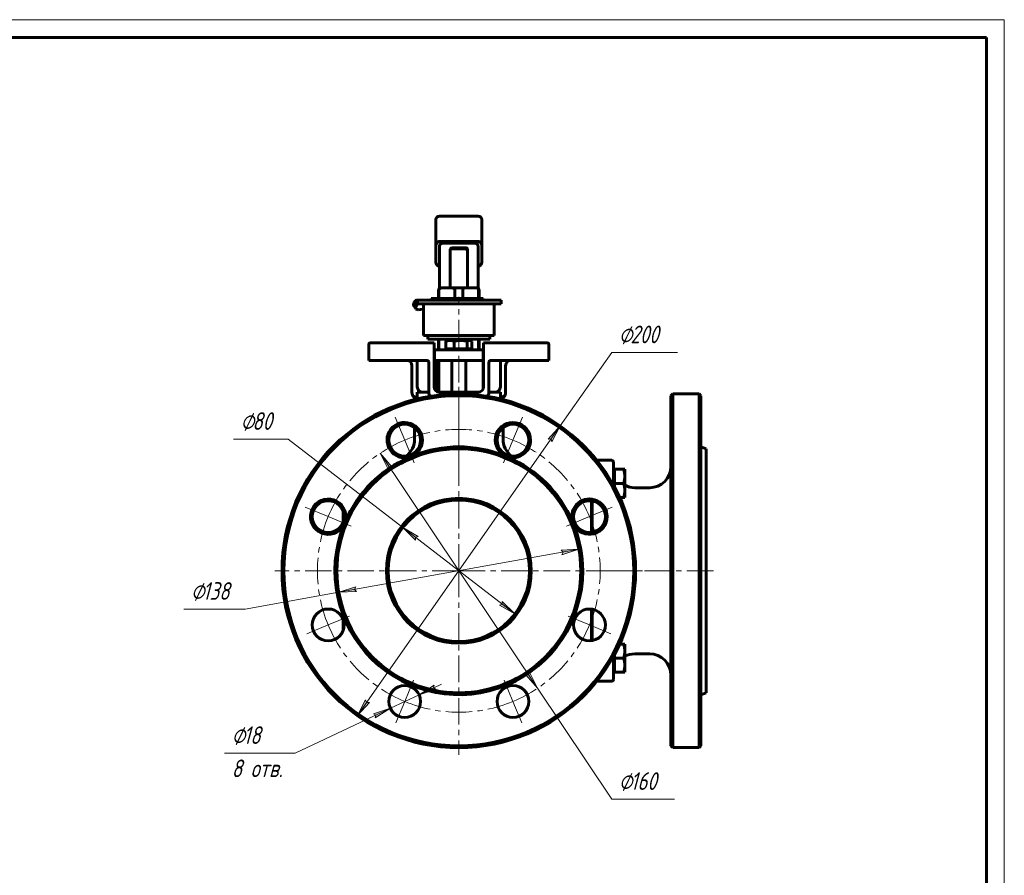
# Model space of a CAD drawing. Header units: millimetres. Extents: x 0 to 605, y 0 to 420.
# Tile 9 of 9: x 315 to 594, y 178 to 420. Entities that reach past the tile are written whole.
import ezdxf

# ---------------------------------------------------------------- set-up
doc = ezdxf.new("R2010")
doc.units = ezdxf.units.MM
for name, pattern in [('K5LT_AXLED', [12, 7.5, -1.5, 1.5, -1.5]), ('K5LT_BASIC', [0]), ('K5LT_THIN', [0])]:
    doc.linetypes.add(name, pattern=pattern)
doc.layers.add('Системный слой', color=7, linetype='Continuous')
doc.layers.add('Системный слой (1)', color=7, linetype='Continuous', true_color=0x6c6c6c)
doc.styles.add('KDIMTEXTSTYLE', font='txt', dxfattribs={"width": 0.96, "oblique": 15, "height": 5})
doc.styles.add('KTEXTSTYLE', font='txt', dxfattribs={"width": 0.96, "height": 5})
doc.dimstyles.new('KDIMSTYLE (0.50)', dxfattribs={"dimtxt": 5, "dimasz": 1, "dimexe": 2, "dimexo": 0, "dimgap": 1, "dimtad": 1, "dimlfac": 2, "dimtxsty": 'KDIMTEXTSTYLE', "dimsah": 1, "dimcen": 0, "dimdle": 1, "dimadec": 0, "dimazin": 0, "dimtfac": 0.667, "dimtmove": 0, "dimatfit": 3, "dimfxl": 1, "dimtvp": 1, "dimtolj": 1, "dimtzin": 0, "dimarcsym": 0})

# ---------------------------------------------------------------- blocks, each defined once
blk = doc.blocks.new('U33')
at = {"layer": 'Системный слой (1)', "color": 143, "linetype": 'K5LT_BASIC', "lineweight": 60, "true_color": 0x33acca}
for p, q in [((434.08, 326.66), (434.08, 329.66)), ((434.08, 314.66), (434.08, 323.66))]:
    blk.add_line(p, q, dxfattribs=at)
blk = doc.blocks.new('U34')
at = {"layer": 'Системный слой (1)', "color": 143, "linetype": 'K5LT_BASIC', "lineweight": 60, "true_color": 0x33acca}
for p, q in [((477.19, 283.93), (477.19, 275)), ((477.19, 253.32), (477.19, 244.38))]:
    blk.add_line(p, q, dxfattribs=at)
blk = doc.blocks.new('U35')
at = {"layer": 'Системный слой (1)', "color": 143, "linetype": 'K5LT_BASIC', "lineweight": 60, "true_color": 0x33acca}
for p, q in [((477.44, 283.9), (477.44, 275.04)), ((477.44, 253.28), (477.44, 244.42))]:
    blk.add_line(p, q, dxfattribs=at)
blk = doc.blocks.new('U36')
at = {"layer": 'Системный слой (1)', "color": 143, "linetype": 'K5LT_BASIC', "lineweight": 60, "true_color": 0x33acca}
for p, q in [((483.44, 288.36), (483.44, 289.41)), ((483.44, 238.91), (483.44, 239.95))]:
    blk.add_line(p, q, dxfattribs=at)
blk = doc.blocks.new('U37')
at = {"layer": 'Системный слой (1)', "color": 143, "linetype": 'K5LT_BASIC', "lineweight": 60, "true_color": 0x33acca}
for p, q in [((433.97, 326.66), (433.97, 329.66)), ((433.97, 314.67), (433.97, 323.66))]:
    blk.add_line(p, q, dxfattribs=at)
blk = doc.blocks.new('U38')
at = {"layer": 'Системный слой (1)', "color": 143, "linetype": 'K5LT_BASIC', "lineweight": 60, "true_color": 0x33acca}
for p, q in [((452.19, 313.16), (452.19, 312.57)), ((452.19, 304.63), (452.19, 301.41))]:
    blk.add_line(p, q, dxfattribs=at)
blk = doc.blocks.new('U39')
at = {"layer": 'Системный слой (1)', "color": 143, "linetype": 'K5LT_BASIC', "lineweight": 60, "true_color": 0x33acca}
for start, end in [(90, 117.8176), (172.4819, 180)]:
    blk.add_arc((489.44, 234.66), 6, start, end, dxfattribs=at)
blk = doc.blocks.new('U40')
at = {"layer": 'Системный слой (1)', "color": 143, "linetype": 'K5LT_BASIC', "lineweight": 60, "true_color": 0x33acca}
for p, q in [((439.69, 329.66), (430.94, 329.66)), ((448.44, 329.66), (439.69, 329.66))]:
    blk.add_line(p, q, dxfattribs=at)
blk = doc.blocks.new('U41')
at = {"layer": 'Системный слой (1)', "color": 143, "linetype": 'K5LT_BASIC', "lineweight": 60, "true_color": 0x33acca}
for p, q in [((426.53, 314.17), (426.44, 314.66)), ((426.63, 313.93), (426.53, 314.17)), ((426.7, 313.82), (426.63, 313.93)), ((426.73, 313.77), (426.7, 313.82)), ((426.75, 313.74), (426.73, 313.77)), ((426.76, 313.73), (426.75, 313.74)), ((426.8, 313.68), (426.76, 313.73)), ((427.21, 313.35), (426.8, 313.68)), ((427.44, 313.25), (427.21, 313.35)), ((427.69, 313.18), (427.44, 313.25)), ((427.94, 313.16), (427.69, 313.18))]:
    blk.add_line(p, q, dxfattribs=at)
blk = doc.blocks.new('U42')
at = {"layer": 'Системный слой (1)', "color": 143, "linetype": 'K5LT_BASIC', "lineweight": 60, "true_color": 0x33acca}
for p, q in [((451.7, 313.18), (451.44, 313.16)), ((451.94, 313.25), (451.7, 313.18)), ((452.17, 313.35), (451.94, 313.25)), ((452.24, 313.39), (452.17, 313.35)), ((452.45, 313.54), (452.24, 313.39)), ((452.54, 313.63), (452.45, 313.54)), ((452.58, 313.68), (452.54, 313.63)), ((452.6, 313.71), (452.58, 313.68)), ((452.61, 313.72), (452.6, 313.71)), ((452.85, 314.14), (452.61, 313.72)), ((452.94, 314.66), (452.85, 314.14))]:
    blk.add_line(p, q, dxfattribs=at)
blk = doc.blocks.new('U43')
at = {"layer": 'Системный слой (1)', "color": 143, "linetype": 'K5LT_BASIC', "lineweight": 60, "true_color": 0x33acca}
for start, end in [(180, 187.5181), (242.1824, 270)]:
    blk.add_arc((489.44, 293.66), 6, start, end, dxfattribs=at)
blk = doc.blocks.new('U44')
at = {"layer": 'Системный слой (1)', "color": 143, "linetype": 'K5LT_BASIC', "lineweight": 60, "true_color": 0x33acca}
for p, q in [((427.19, 313.16), (427.19, 312.57)), ((427.19, 304.63), (427.19, 301.41))]:
    blk.add_line(p, q, dxfattribs=at)
blk = doc.blocks.new('U45')
at = {"layer": 'Системный слой (1)', "color": 143, "linetype": 'K5LT_BASIC', "lineweight": 60, "true_color": 0x33acca}
for p, q in [((406.94, 280.91), (406.94, 277.86)), ((406.94, 250.45), (406.94, 247.41))]:
    blk.add_line(p, q, dxfattribs=at)
blk = doc.blocks.new('U46')
at = {"layer": 'Системный слой (1)', "color": 143, "linetype": 'K5LT_BASIC', "lineweight": 60, "true_color": 0x33acca}
for p, q in [((442.87, 329.29), (442.72, 329.31)), ((443.02, 329.25), (442.87, 329.29)), ((443.18, 329.17), (443.02, 329.25)), ((443.25, 329.13), (443.18, 329.17)), ((443.32, 329.08), (443.25, 329.13)), ((443.4, 329.02), (443.32, 329.08))]:
    blk.add_line(p, q, dxfattribs=at)
blk = doc.blocks.new('U47')
at = {"layer": 'Системный слой (1)', "color": 143, "linetype": 'K5LT_BASIC', "lineweight": 60, "true_color": 0x33acca}
for p, q in [((427.87, 339.66), (427.43, 338.63)), ((427.43, 338.63), (427.51, 338.25)), ((427.51, 338.25), (428.17, 337.94)), ((428.17, 337.94), (429.48, 338.1)), ((429.48, 338.1), (429.69, 338.16))]:
    blk.add_line(p, q, dxfattribs=at)
blk = doc.blocks.new('U48')
at = {"layer": 'Системный слой (1)', "color": 143, "linetype": 'K5LT_BASIC', "lineweight": 60, "true_color": 0x33acca}
for p in [(451.44, 313.16), (452.19, 313.16)]:
    blk.add_line(p, (452.19, 313.16), dxfattribs=at)
blk = doc.blocks.new('U49')
at = {"layer": 'Системный слой (1)', "color": 30, "linetype": 'K5LT_AXLED', "lineweight": 18, "true_color": 0xff8000}
for q in [(439.69, 316.16), (387.69, 264.16), (491.69, 264.16), (439.69, 212.16)]:
    blk.add_line((439.69, 264.16), q, dxfattribs=at)
blk = doc.blocks.new('U50')
at = {"layer": 'Системный слой (1)', "color": 30, "linetype": 'K5LT_AXLED', "lineweight": 18, "true_color": 0xff8000}
for p, q in [((424.38, 301.11), (421.71, 307.58)), ((455, 301.11), (457.68, 307.58)), ((427.06, 294.65), (424.38, 301.11)), ((452.32, 294.65), (455, 301.11)), ((402.74, 279.47), (396.27, 282.14)), ((476.65, 279.47), (483.11, 282.14)), ((409.2, 276.79), (402.74, 279.47)), ((470.18, 276.79), (476.65, 279.47)), ((408.74, 251.34), (402.74, 248.85)), ((470.64, 251.34), (476.65, 248.85)), ((402.74, 248.85), (396.73, 246.36)), ((476.65, 248.85), (482.65, 246.36)), ((426.87, 233.21), (424.38, 227.2)), ((452.51, 233.21), (455, 227.2)), ((424.38, 227.2), (421.9, 221.2)), ((455, 227.2), (457.49, 221.2))]:
    blk.add_line(p, q, dxfattribs=at)
for start, end in [(67.5, 112.5), (112.5, 157.5), (22.5, 67.5), (157.5, 202.5), (337.5, 22.5), (202.5, 247.5), (292.5, 337.5), (247.5, 292.5)]:
    blk.add_arc((439.69, 264.16), 40, start, end, dxfattribs=at)
blk = doc.blocks.new('D4')
at = {"layer": 'Системный слой (1)'}
for points in [[(466.05, 300.64), (468.38, 305.11), (464.97, 301.39), (465.79, 301.43)], [(411.01, 223.2), (414.42, 226.92), (413.59, 226.89), (413.34, 227.68)]]:
    blk.add_hatch(color=7, dxfattribs=at).paths.add_polyline_path(points)
at = {"layer": 'Системный слой (1)', "color": 7, "linetype": 'K5LT_THIN', "lineweight": 18, "true_color": 0xffffff}
for p, q in [((468.38, 305.11), (482.94, 325.91)), ((411.01, 223.2), (468.38, 305.11)), ((464.97, 301.39), (468.38, 305.11)), ((468.38, 305.11), (466.05, 300.64)), ((465.79, 301.43), (464.97, 301.39)), ((466.05, 300.64), (465.79, 301.43)), ((411.01, 223.2), (413.34, 227.68)), ((414.42, 226.92), (411.01, 223.2)), ((413.34, 227.68), (413.59, 226.89)), ((413.59, 226.89), (414.42, 226.92))]:
    blk.add_line(p, q, dxfattribs=at)
blk.add_arc((439.69, 264.16), 50, 232.7009, 180, dxfattribs=at)
blk.add_arc((439.69, 264.16), 50, 232.7009, 180, dxfattribs=at)
blk.add_wipeout([(484.94, 326.91), (484.94, 334.29), (499.01, 334.29), (499.01, 326.91)]).dxf.layer = 'Системный слой (1)'
blk.add_line((482.94, 325.91), (501.59, 325.91), dxfattribs=at)
at = {"layer": 'Системный слой (1)', "color": 7, "char_height": 5, "attachment_point": 1, "style": 'KTEXTSTYLE'}
for s, insert in [('\\fArial|b0|c204|p34;\\H5.0;\\W1.000;\\Q15;\\fGOST Type AU|b0|i0|c204|p34;\\Q15;\\W0.960;⌀', (484.94, 333.5)), ('\\fArial|b0|c204|p34;\\H5.0;\\W1.000;\\Q15;\\fGOST Type AU|b0|i0|c204|p34;\\Q15;\\W0.960;200', (488.25, 333.5))]:
    blk.add_mtext(s, dxfattribs=dict(at, insert=insert))
blk = doc.blocks.new('KDIMARROW_01')
at = {"layer": 'Системный слой'}
blk.add_hatch(color=0, dxfattribs=at).paths.add_polyline_path([(-5, -0.66), (0, 0), (-5, 0.66), (-4.5, 0)])
at = {"layer": 'Системный слой', "color": 0, "linetype": 'K5LT_THIN', "lineweight": 18}
for p, q in [((-4.5, 0), (-5, 0.66)), ((-5, 0.66), (0, 0)), ((0, 0), (-5, -0.66)), ((-5, -0.66), (-4.5, 0))]:
    blk.add_line(p, q, dxfattribs=at)
at = {"layer": 'Системный слой (1)', "color": 0, "linetype": 'K5LT_THIN', "lineweight": 18}
blk.add_line((439.69, 264.16), (439.19, 264.16), dxfattribs=at)
blk = doc.blocks.new('D5')
at = {"layer": 'Системный слой (1)'}
for points in [[(420.76, 293.6), (417.43, 297.39), (419.67, 292.87), (419.94, 293.65)], [(461.95, 230.93), (459.72, 235.45), (459.45, 234.66), (458.62, 234.71)]]:
    blk.add_hatch(color=7, dxfattribs=at).paths.add_polyline_path(points)
at = {"layer": 'Системный слой (1)', "color": 7, "linetype": 'K5LT_THIN', "lineweight": 18, "true_color": 0xffffff}
for p, q in [((417.43, 297.39), (420.76, 293.6)), ((419.67, 292.87), (417.43, 297.39)), ((417.43, 297.39), (461.95, 230.93)), ((419.94, 293.65), (419.67, 292.87)), ((420.76, 293.6), (419.94, 293.65)), ((461.95, 230.93), (458.62, 234.71)), ((458.62, 234.71), (459.45, 234.66)), ((459.45, 234.66), (459.72, 235.45)), ((459.72, 235.45), (461.95, 230.93)), ((461.95, 230.93), (482.94, 199.59))]:
    blk.add_line(p, q, dxfattribs=at)
blk.add_wipeout([(484.94, 200.59), (484.94, 207.97), (498.12, 207.97), (498.12, 200.59)]).dxf.layer = 'Системный слой (1)'
blk.add_line((482.94, 199.59), (500.67, 199.59), dxfattribs=at)
at = {"layer": 'Системный слой (1)', "color": 7, "char_height": 5, "attachment_point": 1, "style": 'KTEXTSTYLE'}
for s, insert in [('\\fArial|b0|c204|p34;\\H5.0;\\W1.000;\\Q15;\\fGOST Type AU|b0|i0|c204|p34;\\Q15;\\W0.960;⌀', (484.94, 207.18)), ('\\fArial|b0|c204|p34;\\H5.0;\\W1.000;\\Q15;\\fGOST Type AU|b0|i0|c204|p34;\\Q15;\\W0.960;160', (488.25, 207.18))]:
    blk.add_mtext(s, dxfattribs=dict(at, insert=insert))
blk = doc.blocks.new('D6')
at = {"layer": 'Системный слой (1)'}
for points in [[(468.85, 268.7), (473.65, 270.23), (468.62, 270), (469.22, 269.44)], [(410.77, 258.32), (410.16, 258.88), (410.54, 259.62), (405.73, 258.09)]]:
    blk.add_hatch(color=7, dxfattribs=at).paths.add_polyline_path(points)
at = {"layer": 'Системный слой (1)', "color": 7, "linetype": 'K5LT_THIN', "lineweight": 18, "true_color": 0xffffff}
for p, q in [((473.65, 270.23), (405.73, 258.09)), ((468.62, 270), (473.65, 270.23)), ((473.65, 270.23), (468.85, 268.7)), ((469.22, 269.44), (468.62, 270)), ((468.85, 268.7), (469.22, 269.44)), ((405.73, 258.09), (410.54, 259.62)), ((410.54, 259.62), (410.16, 258.88)), ((405.73, 258.09), (379.24, 253.35)), ((410.77, 258.32), (405.73, 258.09)), ((410.16, 258.88), (410.77, 258.32))]:
    blk.add_line(p, q, dxfattribs=at)
blk.add_wipeout([(363.91, 254.35), (363.91, 261.73), (376.71, 261.73), (376.71, 254.35)]).dxf.layer = 'Системный слой (1)'
blk.add_line((379.24, 253.35), (361.91, 253.35), dxfattribs=at)
at = {"layer": 'Системный слой (1)', "color": 7, "char_height": 5, "attachment_point": 1, "style": 'KTEXTSTYLE'}
for s, insert in [('\\fArial|b0|c204|p34;\\H5.0;\\W1.000;\\Q15;\\fGOST Type AU|b0|i0|c204|p34;\\Q15;\\W0.960;⌀', (363.91, 260.94)), ('\\fArial|b0|c204|p34;\\H5.0;\\W1.000;\\Q15;\\fGOST Type AU|b0|i0|c204|p34;\\Q15;\\W0.960;138', (367.22, 260.94))]:
    blk.add_mtext(s, dxfattribs=dict(at, insert=insert))
blk = doc.blocks.new('D7')
at = {"layer": 'Системный слой (1)'}
for points in [[(432.52, 231.05), (433.26, 230.66), (428.45, 229.12), (432.69, 231.85)], [(416.07, 222.55), (420.32, 225.28), (415.51, 223.74), (416.25, 223.36)]]:
    blk.add_hatch(color=7, dxfattribs=at).paths.add_polyline_path(points)
at = {"layer": 'Системный слой (1)', "color": 7, "linetype": 'K5LT_THIN', "lineweight": 18, "true_color": 0xffffff}
for p, q in [((428.45, 229.12), (434.78, 232.11)), ((432.69, 231.85), (428.45, 229.12)), ((432.52, 231.05), (432.69, 231.85)), ((428.45, 229.12), (420.32, 225.28)), ((428.45, 229.12), (433.26, 230.66)), ((433.26, 230.66), (432.52, 231.05)), ((420.32, 225.28), (393.43, 212.59)), ((420.32, 225.28), (413.99, 222.29)), ((420.32, 225.28), (415.51, 223.74)), ((415.51, 223.74), (416.25, 223.36)), ((416.07, 222.55), (420.32, 225.28)), ((416.25, 223.36), (416.07, 222.55))]:
    blk.add_line(p, q, dxfattribs=at)
blk.add_wipeout([(375.43, 204.21), (375.43, 220.98), (390.79, 220.98), (390.79, 204.21)]).dxf.layer = 'Системный слой (1)'
blk.add_line((393.43, 212.59), (373.43, 212.59), dxfattribs=at)
at = {"layer": 'Системный слой (1)', "color": 7, "char_height": 5, "attachment_point": 1, "style": 'KTEXTSTYLE'}
for s, insert in [('\\fArial|b0|c204|p34;\\H5.0;\\W1.000;\\Q15;\\fGOST Type AU|b0|i0|c204|p34;\\Q15;\\W0.960;⌀', (375.43, 220.18)), ('\\fArial|b0|c204|p34;\\H5.0;\\W1.000;\\Q15;\\fGOST Type AU|b0|i0|c204|p34;\\Q15;\\W0.960;18', (378.73, 220.18)), ('\\fArial|b0|c204|p34;\\H5.0;\\W1.000;\\Q15;\\fGOST Type AU|b0|i0|c204|p34;\\Q15;\\W0.960;8 отв.', (375.43, 210.8))]:
    blk.add_mtext(s, dxfattribs=dict(at, insert=insert))
blk = doc.blocks.new('D8')
at = {"layer": 'Системный слой (1)'}
for points in [[(428.22, 273.85), (423.86, 276.38), (427.42, 272.8), (427.42, 273.63)], [(455.52, 251.94), (451.97, 255.51), (451.96, 254.69), (451.16, 254.47)]]:
    blk.add_hatch(color=7, dxfattribs=at).paths.add_polyline_path(points)
at = {"layer": 'Системный слой (1)', "color": 7, "linetype": 'K5LT_THIN', "lineweight": 18, "true_color": 0xffffff}
for p, q in [((423.86, 276.38), (391.43, 301.41)), ((423.86, 276.38), (428.22, 273.85)), ((427.42, 272.8), (423.86, 276.38)), ((455.52, 251.94), (423.86, 276.38)), ((428.22, 273.85), (427.42, 273.63)), ((427.42, 273.63), (427.42, 272.8)), ((451.16, 254.47), (451.96, 254.69)), ((455.52, 251.94), (451.16, 254.47)), ((451.96, 254.69), (451.97, 255.51)), ((451.97, 255.51), (455.52, 251.94))]:
    blk.add_line(p, q, dxfattribs=at)
blk.add_wipeout([(377.96, 302.41), (377.96, 309.79), (388.97, 309.79), (388.97, 302.41)]).dxf.layer = 'Системный слой (1)'
blk.add_line((391.43, 301.41), (375.96, 301.41), dxfattribs=at)
at = {"layer": 'Системный слой (1)', "color": 7, "char_height": 5, "attachment_point": 1, "style": 'KTEXTSTYLE'}
for s, insert in [('\\fArial|b0|c204|p34;\\H5.0;\\W1.000;\\Q15;\\fGOST Type AU|b0|i0|c204|p34;\\Q15;\\W0.960;⌀', (377.96, 309)), ('\\fArial|b0|c204|p34;\\H5.0;\\W1.000;\\Q15;\\fGOST Type AU|b0|i0|c204|p34;\\Q15;\\W0.960;80', (381.26, 309))]:
    blk.add_mtext(s, dxfattribs=dict(at, insert=insert))
blk = doc.blocks.new('U74')
at = {"color": 7, "linetype": 'K5LT_THIN', "lineweight": 18, "true_color": 0xffffff}
for p, q in [((0, 420), (594, 420)), ((594, 420), (594, 0))]:
    blk.add_line(p, q, dxfattribs=at)
at = {"color": 143, "linetype": 'K5LT_BASIC', "lineweight": 60, "true_color": 0x33acca}
for p, q in [((20, 415), (589, 415)), ((589, 415), (589, 5))]:
    blk.add_line(p, q, dxfattribs=at)

msp = doc.modelspace()

# ---------------------------------------------------------------- linework, layer by layer
at = {"layer": 'Системный слой (1)', "color": 143, "linetype": 'K5LT_BASIC', "lineweight": 60, "true_color": 0x33acca}
for p, q in [((433.1922, 363.4696), (433.1922, 363.1984)), ((433.1922, 363.1984), (433.1922, 356.0792)), ((445.1922, 364.4696), (434.1922, 364.4696)), ((446.1922, 363.1984), (446.1922, 363.4696)), ((446.1922, 356.0792), (446.1922, 363.1984)), ((445.1922, 357.2999), (434.1922, 357.2999)), ((444.1922, 356.8519), (435.1922, 356.8519)), ((433.1922, 356.0792), (433.1922, 351.5207)), ((434.1922, 355.6311), (434.1922, 344.0713)), ((437.263, 344.1587), (437.263, 355.1245)), ((437.763, 355.4746), (441.62, 355.4746)), ((437.763, 355.1694), (441.62, 355.1694)), ((442.12, 355.1245), (442.12, 344.1587)), ((445.1922, 344.0713), (445.1922, 355.6311)), ((446.1922, 351.5207), (446.1922, 356.0792)), ((433.9747, 341.1587), (433.9747, 343.6587)), ((434.0832, 341.1587), (434.0832, 343.6587)), ((434.807, 344.1587), (434.4747, 344.1587)), ((434.807, 344.1587), (437.8599, 344.1587)), ((441.5245, 344.1587), (437.8599, 344.1587)), ((438.5837, 341.1587), (438.5837, 343.6587)), ((440.8007, 341.1587), (440.8007, 343.6587)), ((441.5245, 344.1587), (444.5774, 344.1587)), ((444.9097, 344.1587), (444.5774, 344.1587)), ((445.3012, 341.1587), (445.3012, 343.6587)), ((445.4097, 341.1587), (445.4097, 343.6587)), ((427.4341, 340.4779), (427.3744, 340.4134)), ((428.0438, 340.6587), (427.799, 340.6587)), ((428.0438, 340.6587), (451.6922, 340.6587)), ((431.8794, 341.1587), (431.8794, 340.6587)), ((432.5294, 341.1587), (431.8794, 341.1587)), ((432.5294, 341.1587), (433.8694, 341.1587)), ((433.8694, 340.6587), (433.8694, 341.1587)), ((433.8694, 341.1587), (446.618, 341.1587)), ((446.618, 340.6587), (446.618, 341.1587)), ((451.6922, 339.6587), (451.6922, 340.6587)), ((426.9824, 339.0672), (427.5079, 338.248)), ((427.8723, 339.6587), (451.6922, 339.6587)), ((429.6922, 330.6587), (429.6922, 339.6587)), ((449.6922, 330.6587), (449.6922, 339.6587)), ((429.6922, 330.6587), (449.6922, 330.6587)), ((430.9422, 330.6587), (430.9422, 329.6587)), ((435.9831, 326.9588), (435.9831, 329.0185)), ((436.4422, 329.3088), (436.2052, 329.1719)), ((436.4422, 329.3088), (437.1576, 329.3088)), ((437.1576, 329.3088), (440.1867, 329.3088)), ((438.3321, 326.9588), (438.3321, 329.0185)), ((438.5837, 329.3088), (438.5837, 329.6587)), ((440.1867, 329.3088), (442.7212, 329.3088)), ((440.8007, 329.3088), (440.8007, 329.6587)), ((442.0412, 326.9588), (442.0412, 329.0185)), ((442.7212, 329.3088), (442.9422, 329.3088)), ((442.9422, 329.3088), (443.1792, 329.1719)), ((443.4013, 326.9588), (443.4013, 329.0185)), ((445.3012, 326.6587), (445.3012, 329.6587)), ((445.4097, 326.6587), (445.4097, 329.6587)), ((448.4422, 330.6587), (448.4422, 329.6587)), ((414.1922, 328.1587), (414.1922, 323.6587)), ((418.1922, 328.6587), (414.6922, 328.6587)), ((432.6922, 328.6587), (418.1922, 328.6587)), ((432.6922, 328.1587), (432.6922, 328.6587)), ((432.6922, 316.1587), (432.6922, 328.1587)), ((432.7922, 326.6587), (432.7922, 323.6587)), ((446.5922, 326.6587), (432.7922, 326.6587)), ((437.1576, 326.9588), (435.9831, 326.9588)), ((436.4422, 326.9588), (436.4422, 326.6587)), ((438.3321, 326.9588), (437.1576, 326.9588)), ((440.1867, 326.9588), (438.3321, 326.9588)), ((442.0412, 326.9588), (440.1867, 326.9588)), ((442.7212, 326.9588), (442.0412, 326.9588)), ((443.4013, 326.9588), (442.7212, 326.9588)), ((442.9422, 326.9588), (442.9422, 326.6587)), ((446.5922, 323.6587), (446.5922, 326.6587)), ((446.6922, 328.6587), (446.6922, 328.1587)), ((461.1922, 328.6587), (446.6922, 328.6587)), ((446.6922, 328.1587), (446.6922, 316.1587)), ((464.6922, 328.6587), (461.1922, 328.6587)), ((465.1922, 328.1587), (465.1922, 323.6587)), ((418.1922, 323.6587), (414.1922, 323.6587)), ((430.6922, 323.6587), (418.1922, 323.6587)), ((427.9422, 323.6587), (427.9422, 316.1587)), ((431.1922, 323.1587), (431.1922, 314.6587)), ((432.7922, 323.6587), (432.7922, 321.1587)), ((446.5922, 323.6587), (432.7922, 323.6587)), ((433.0799, 323.6587), (433.0799, 315.1524)), ((437.6922, 323.6587), (437.6922, 314.6587)), ((441.6922, 323.6587), (441.6922, 314.6587)), ((446.5922, 321.1587), (446.5922, 323.6587)), ((448.1922, 323.1587), (448.1922, 314.6587)), ((461.1922, 323.6587), (448.6922, 323.6587)), ((451.4422, 323.6587), (451.4422, 316.1587)), ((465.1922, 323.6587), (461.1922, 323.6587)), ((426.4422, 322.1587), (426.4422, 314.6587)), ((432.7922, 321.1587), (432.7922, 315.6202)), ((446.5922, 321.1587), (446.5922, 315.6202)), ((452.9422, 322.1587), (452.9422, 314.6587)), ((426.4422, 314.6587), (426.4422, 314.4585)), ((427.1922, 313.1587), (427.9422, 313.1587)), ((427.2107, 313.3525), (427.2106, 313.3525)), ((431.1922, 314.6587), (427.9422, 314.6587)), ((427.9422, 314.6587), (427.9422, 313.1587)), ((445.1922, 314.6587), (434.1922, 314.6587)), ((451.4422, 314.6587), (448.1922, 314.6587)), ((451.4422, 314.6587), (451.4422, 313.1587)), ((452.1737, 313.3525), (452.1728, 313.3519)), ((452.896, 314.2918), (452.8952, 314.2888)), ((452.9422, 314.4585), (452.9422, 314.6587)), ((499.6922, 313.6587), (500.1922, 314.1587)), ((499.6922, 313.6587), (499.6922, 214.6587)), ((500.1922, 314.1587), (507.6922, 314.1587)), ((500.1922, 264.1587), (500.1922, 314.1587)), ((508.1922, 313.6587), (507.6922, 314.1587)), ((507.6922, 314.1587), (507.6922, 264.1587)), ((508.1922, 214.6587), (508.1922, 313.6587)), ((509.6922, 298.6587), (508.1922, 299.2047)), ((509.6922, 298.6587), (509.6922, 229.6587)), ((482.9422, 295.4087), (478.7234, 295.4087)), ((483.4422, 289.4087), (483.4422, 294.9087)), ((483.7422, 292.8737), (483.4422, 292.8737)), ((483.7422, 290.8737), (483.7422, 292.8737)), ((483.7422, 292.8737), (486.285, 292.8737)), ((486.285, 292.8737), (486.6422, 292.8737)), ((486.6422, 292.8737), (486.6422, 290.8737)), ((483.7422, 288.8737), (483.7422, 290.8737)), ((486.6422, 290.8737), (486.6422, 286.8737)), ((483.7422, 288.8737), (486.285, 288.8737)), ((483.7422, 287.8144), (483.7422, 288.8737)), ((489.4422, 287.6587), (493.6922, 287.6587)), ((485.1992, 284.8737), (486.285, 284.8737)), ((486.6422, 284.8737), (486.285, 284.8737)), ((486.6422, 286.8737), (486.6422, 284.8737)), ((500.1922, 214.1587), (500.1922, 264.1587)), ((507.6922, 264.1587), (507.6922, 214.1587)), ((485.1992, 243.4437), (486.285, 243.4437)), ((486.285, 243.4437), (486.6422, 243.4437)), ((486.6422, 243.4437), (486.6422, 241.4437)), ((483.7422, 239.4437), (483.7422, 240.503)), ((486.6422, 241.4437), (486.6422, 237.4437)), ((489.4422, 240.6587), (493.6922, 240.6587)), ((483.4422, 233.4087), (483.4422, 238.9087)), ((483.7422, 237.4437), (483.7422, 239.4437)), ((483.7422, 239.4437), (486.285, 239.4437)), ((483.7422, 235.4437), (483.7422, 237.4437)), ((486.6422, 237.4437), (486.6422, 235.4437)), ((483.7422, 235.4437), (483.4422, 235.4437)), ((483.7422, 235.4437), (486.285, 235.4437)), ((486.6422, 235.4437), (486.285, 235.4437)), ((478.7234, 232.9087), (482.9422, 232.9087)), ((509.6922, 229.6587), (508.1922, 229.1128)), ((499.6922, 214.6587), (500.1922, 214.1587)), ((508.1922, 214.6587), (507.6922, 214.1587)), ((500.1922, 214.1587), (507.6922, 214.1587))]:
    msp.add_line(p, q, dxfattribs=at)
at = {"layer": 'Системный слой (1)', "color": 30, "linetype": 'K5LT_AXLED', "lineweight": 18, "true_color": 0xff8000}
for p, q in [((439.6922, 327.6587), (439.6922, 341.6587)), ((439.6922, 293.4087), (439.6922, 328.9588)), ((511.6922, 264.1587), (481.4422, 264.1587))]:
    msp.add_line(p, q, dxfattribs=at)
at = {"layer": 'Системный слой (1)', "color": 143, "linetype": 'K5LT_BASIC', "lineweight": 60, "true_color": 0x33acca}
for centre, radius in [((439.6922, 264.1587), 49.5), ((424.3849, 301.1139), 4.5), ((454.9995, 301.1139), 4.5), ((439.6922, 264.1587), 34.5), ((439.6922, 264.1587), 20.5), ((439.6922, 264.1587), 20), ((402.737, 279.466), 4.5), ((476.6474, 279.466), 4.5), ((402.737, 248.8514), 4.5), ((476.6474, 248.8514), 4.5), ((424.3849, 227.2035), 4.5), ((454.9995, 227.2035), 4.5)]:
    msp.add_circle(centre, radius, dxfattribs=at)
for centre, radius, start, end in [((434.1922, 363.4696), 1, 90, 180), ((445.1922, 363.4696), 1, 0, 90), ((434.4747, 343.6587), 0.5, 90, 180), ((444.9097, 343.6587), 0.5, 0, 90), ((414.6922, 328.1587), 0.5, 90, 180), ((464.6922, 328.1587), 0.5, 0, 90), ((424.9422, 322.1587), 1.5, 0, 90), ((430.6922, 323.1587), 0.5, 0, 90), ((448.6922, 323.1587), 0.5, 90, 180), ((454.4422, 322.1587), 1.5, 90, 180), ((434.1922, 316.1587), 1.5, 180, 270), ((445.1922, 316.1587), 1.5, 270, 0), ((439.6922, 264.1587), 50, 0, 180), ((432.6922, 314.6587), 1.5, 180, 229.468396), ((446.6922, 314.6587), 1.5, 310.531604, 0), ((424.3849, 301.1139), 5, 0, 285.226241), ((454.9995, 301.1139), 5, 0, 240.226241), ((421.1922, 301.4087), 6, 307.298319, 0), ((424.3849, 301.1139), 5, 299.773759, 0), ((458.1922, 301.4087), 6, 180, 232.701681), ((454.9995, 301.1139), 5, 254.773759, 0), ((439.6922, 264.1587), 35.046, 68.535017, 111.464983), ((439.6922, 264.1587), 35.046, 113.535017, 156.464983), ((439.6922, 264.1587), 35.046, 23.535017, 66.464983), ((482.9422, 294.9087), 0.5, 0, 90), ((493.6922, 293.6587), 6, 270, 0), ((402.737, 279.466), 5, 0, 330.226241), ((476.6474, 279.466), 5, 0, 195.226241), ((407.4422, 280.9087), 0.5, 166.081389, 180), ((402.737, 279.466), 5, 344.773759, 0), ((476.6474, 279.466), 5, 209.773759, 0), ((439.6922, 264.1587), 35.046, 158.535017, 0), ((439.6922, 264.1587), 35.046, 0, 21.464983), ((439.6922, 264.1587), 50, 180, 0), ((407.4422, 247.4087), 0.5, 180, 193.918611), ((493.6922, 234.6587), 6, 0, 90), ((482.9422, 233.4087), 0.5, 270, 0)]:
    msp.add_arc(centre, radius, start, end, dxfattribs=at)
for centre, major_axis, ratio, start_param, end_param in [((434.1922, 356.0792), (0, 1.2208), 0.81915204, 0, 1.57079633), ((435.1922, 355.6311), (0, 1.2208), 0.81915204, 0, 1.57079633), ((444.1922, 355.6311), (0, 1.2208), 0.81915204, 4.71238898, 6.28318531), ((445.1922, 356.0792), (0, 1.2208), 0.81915204, 4.71238898, 6.28318531), ((437.763, 355.1245), (0.5, 0), 0.70020754, 1.57079633, 3.14159265), ((437.763, 354.8193), (0.5, 0), 0.70020754, 1.57079633, 3.14159265), ((441.62, 355.1245), (-0.5, 0), 0.70020754, 3.14159265, 4.71238898), ((441.62, 354.8193), (-0.5, 0), 0.70020754, 3.14159265, 4.71238898), ((434.1922, 351.5207), (0, -1.2208), 0.81915204, 4.71238898, 6.28318531), ((445.1922, 351.5207), (0, -1.2208), 0.81915204, 0, 1.57079633), ((434.7512, 344.0514), (7.7688, 4.9842), 0.2297838, 2.7867193, 3.14159265)]:
    msp.add_ellipse(centre, major_axis=major_axis, ratio=ratio, start_param=start_param, end_param=end_param, dxfattribs=at)
for points, knots in [([(434.0832, 343.6587), (434.0832, 343.6862), (434.0869, 343.7188), (434.0993, 343.7746), (434.1111, 343.8078), (434.1588, 343.9071), (434.2192, 343.971), (434.4282, 344.1254), (434.6342, 344.1587), (434.807, 344.1587)], [0.647130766, 0.647130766, 0.647130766, 0.647130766, 0.663629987, 0.663629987, 0.682223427, 0.682223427, 0.735618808, 0.735618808, 0.882253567, 0.882253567, 0.882253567, 0.882253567]), ([(437.8599, 344.1587), (438.0327, 344.1587), (438.2387, 344.1254), (438.4476, 343.971), (438.5081, 343.9071), (438.5557, 343.8078), (438.5676, 343.7746), (438.58, 343.7188), (438.5837, 343.6862), (438.5837, 343.6587)], [1.706269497, 1.706269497, 1.706269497, 1.706269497, 1.852904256, 1.852904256, 1.906299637, 1.906299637, 1.924893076, 1.924893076, 1.941392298, 1.941392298, 1.941392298, 1.941392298]), ([(440.8007, 343.6587), (440.8007, 343.7079), (440.8124, 343.7646), (440.853, 343.8662), (440.894, 343.9227), (440.9923, 344.0201), (441.0725, 344.0665), (441.2588, 344.1401), (441.4034, 344.1587), (441.5245, 344.1587)], [0.646081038, 0.646081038, 0.646081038, 0.646081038, 0.675601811, 0.675601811, 0.716102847, 0.716102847, 0.777417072, 0.777417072, 0.88015411, 0.88015411, 0.88015411, 0.88015411]), ([(444.5774, 344.1587), (444.6985, 344.1587), (444.8431, 344.1401), (445.0294, 344.0665), (445.1096, 344.0201), (445.2079, 343.9227), (445.2489, 343.8662), (445.2895, 343.7646), (445.3012, 343.7079), (445.3012, 343.6587)], [1.70417004, 1.70417004, 1.70417004, 1.70417004, 1.806907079, 1.806907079, 1.868221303, 1.868221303, 1.90872234, 1.90872234, 1.938243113, 1.938243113, 1.938243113, 1.938243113]), ([(427.3918, 339.5857), (427.3931, 339.5854), (427.3944, 339.5851), (427.4835, 339.5658), (427.5666, 339.5696), (427.7069, 339.6343), (427.7638, 339.6859), (427.8863, 339.8649), (427.9546, 340.0288), (428.0163, 340.2972)], [-0.001823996, -0.001823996, -0.001823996, -0.001823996, 0, 0, 0.122273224, 0.122273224, 0.227302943, 0.227302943, 0.377845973, 0.377845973, 0.377845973, 0.377845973]), ([(427.799, 340.6587), (427.7984, 340.6587), (427.7978, 340.6587), (427.7283, 340.6584), (427.6524, 340.6381), (427.5266, 340.5645), (427.4783, 340.5258), (427.4341, 340.4779)], [0.143206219, 0.143206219, 0.143206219, 0.143206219, 0.144090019, 0.144090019, 0.244170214, 0.244170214, 0.309823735, 0.309823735, 0.309823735, 0.309823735]), ([(427.9422, 316.1587), (427.9422, 315.9776), (427.9864, 315.7648), (428.1315, 315.4264), (428.2602, 315.2426), (428.5359, 314.9774), (428.7339, 314.8518), (429.1059, 314.7038), (429.3476, 314.6587), (429.5525, 314.6587)], [0, 0, 0, 0, 0.108681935, 0.108681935, 0.220888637, 0.220888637, 0.338147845, 0.338147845, 0.461101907, 0.461101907, 0.461101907, 0.461101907]), ([(449.8318, 314.6587), (450.0331, 314.6587), (450.2708, 314.7023), (450.6374, 314.8452), (450.8333, 314.9668), (451.1129, 315.2282), (451.2461, 315.4142), (451.3964, 315.7578), (451.4422, 315.9743), (451.4422, 316.1587)], [1.393732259, 1.393732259, 1.393732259, 1.393732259, 1.514516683, 1.514516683, 1.629823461, 1.629823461, 1.74418127, 1.74418127, 1.854837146, 1.854837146, 1.854837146, 1.854837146]), ([(427.1922, 313.1588), (427.1919, 313.159), (427.1917, 313.1591), (427.1909, 313.1596), (427.1904, 313.1598), (427.189, 313.1607), (427.188, 313.1613), (427.1852, 313.1629), (427.1833, 313.1641), (427.1778, 313.1674), (427.1742, 313.1696), (427.1634, 313.1762), (427.1562, 313.1806), (427.135, 313.1941), (427.121, 313.2032), (427.08, 313.2312), (427.0534, 313.2505), (426.9761, 313.3106), (426.9273, 313.3537), (426.8333, 313.448), (426.7883, 313.4994), (426.7064, 313.6068), (426.6694, 313.6627), (426.6052, 313.7754), (426.5777, 313.832), (426.5298, 313.9493), (426.5095, 314.01), (426.4763, 314.1352), (426.4636, 314.1998), (426.4467, 314.3291), (426.4424, 314.3946), (426.4422, 314.4585)], [0.00606245, 0.00606245, 0.00606245, 0.00606245, 0.01691187, 0.01691187, 0.03816018, 0.03816018, 0.07848857, 0.07848857, 0.15697713, 0.15697713, 0.31178605, 0.31178605, 0.61750965, 0.61750965, 1.22417702, 1.22417702, 2.42016373, 2.42016373, 4.77744131, 4.77744131, 7.25023901, 7.25023901, 9.67733376, 9.67733376, 11.95512185, 11.95512185, 14.27124637, 14.27124637, 16.6516939, 16.6516939, 19, 19, 19, 19]), ([(452.1922, 313.1588), (452.1924, 313.159), (452.1927, 313.1591), (452.1935, 313.1596), (452.194, 313.1598), (452.1954, 313.1607), (452.1964, 313.1613), (452.1992, 313.1629), (452.201, 313.1641), (452.2066, 313.1674), (452.2102, 313.1696), (452.221, 313.1762), (452.2282, 313.1806), (452.2494, 313.1941), (452.2633, 313.2032), (452.3044, 313.2312), (452.331, 313.2505), (452.4083, 313.3106), (452.4571, 313.3537), (452.5511, 313.448), (452.5961, 313.4994), (452.6779, 313.6068), (452.715, 313.6627), (452.7792, 313.7754), (452.8067, 313.832), (452.8546, 313.9493), (452.8749, 314.01), (452.9081, 314.1352), (452.9208, 314.1998), (452.9377, 314.3291), (452.942, 314.3946), (452.9422, 314.4585)], [0.00606245, 0.00606245, 0.00606245, 0.00606245, 0.01691187, 0.01691187, 0.03816018, 0.03816018, 0.07848857, 0.07848857, 0.15697713, 0.15697713, 0.31178605, 0.31178605, 0.61750965, 0.61750965, 1.22417702, 1.22417702, 2.42016373, 2.42016373, 4.77744131, 4.77744131, 7.25023901, 7.25023901, 9.67733376, 9.67733376, 11.95512185, 11.95512185, 14.27124637, 14.27124637, 16.6516939, 16.6516939, 19, 19, 19, 19]), ([(425.698, 296.2894), (425.8727, 296.3832), (426.061, 296.4744), (426.4802, 296.6481), (426.6779, 296.7167), (426.8677, 296.7739)], [2.022265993, 2.022265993, 2.022265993, 2.022265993, 2.158400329, 2.158400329, 2.294534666, 2.294534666, 2.294534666, 2.294534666]), ([(452.5166, 296.7739), (452.7064, 296.7167), (452.9041, 296.6481), (453.3234, 296.4744), (453.5117, 296.3832), (453.6864, 296.2894)], [2.022265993, 2.022265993, 2.022265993, 2.022265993, 2.158400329, 2.158400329, 2.294534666, 2.294534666, 2.294534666, 2.294534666]), ([(407.077, 276.9832), (407.1342, 277.173), (407.2028, 277.3707), (407.3765, 277.7899), (407.4677, 277.9782), (407.5615, 278.1529)], [2.022265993, 2.022265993, 2.022265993, 2.022265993, 2.158400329, 2.158400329, 2.294534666, 2.294534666, 2.294534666, 2.294534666]), ([(471.8229, 278.1529), (471.9167, 277.9782), (472.0079, 277.7899), (472.1816, 277.3707), (472.2502, 277.173), (472.3074, 276.9832)], [2.022265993, 2.022265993, 2.022265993, 2.022265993, 2.158400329, 2.158400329, 2.294534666, 2.294534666, 2.294534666, 2.294534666])]:
    msp.add_open_spline(points, degree=3, knots=knots, dxfattribs=at)
for points in [[(427.3744, 340.4134), (427.2278, 340.255), (427.1239, 340.1141), (427.0685, 339.998)], [(428.0163, 340.2972), (427.9641, 340.0701), (427.9152, 339.8571), (427.8723, 339.6587)]]:
    msp.add_open_spline(points, degree=3, dxfattribs=at)
for points, weights in [([(437.1576, 329.3088), (436.6125, 329.3088), (435.9831, 329.0185)], [1, 1.0379548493, 1]), ([(435.9831, 329.0185), (436.0982, 329.1102), (436.2051, 329.1719)], [1, 1.01168278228, 1.01617347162]), ([(438.3321, 329.0185), (437.7027, 329.3088), (437.1576, 329.3088)], [1, 1.0379548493, 1]), ([(440.1867, 329.3088), (439.326, 329.3088), (438.3321, 329.0185)], [1, 1.0379548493, 1]), ([(442.0412, 329.0185), (441.0474, 329.3088), (440.1867, 329.3088)], [1, 1.0379548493, 1]), ([(442.7212, 329.3088), (442.4056, 329.3088), (442.0412, 329.0185)], [1, 1.0379548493, 1]), ([(486.6422, 290.8737), (486.6422, 291.8019), (486.285, 292.8737)], [1, 1.0379548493, 1]), ([(486.285, 288.8737), (486.6422, 289.9455), (486.6422, 290.8737)], [1, 1.0379548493, 1]), ([(486.6422, 286.8737), (486.6422, 287.8019), (486.285, 288.8737)], [1, 1.0379548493, 1]), ([(486.285, 284.8737), (486.6422, 285.9455), (486.6422, 286.8737)], [1, 1.0379548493, 1]), ([(486.6422, 241.4437), (486.6422, 242.372), (486.285, 243.4437)], [1, 1.0379548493, 1]), ([(486.285, 239.4437), (486.6422, 240.5155), (486.6422, 241.4437)], [1, 1.0379548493, 1]), ([(486.6422, 237.4437), (486.6422, 238.372), (486.285, 239.4437)], [1, 1.0379548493, 1]), ([(486.285, 235.4437), (486.6422, 236.5155), (486.6422, 237.4437)], [1, 1.0379548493, 1])]:
    msp.add_rational_spline(points, weights, degree=2, dxfattribs=at)

# ---------------------------------------------------------------- block references
at = {"layer": 'Системный слой (1)'}
for name in ['U47', 'U40', 'U37', 'U33', 'U46', 'U49', 'U41', 'U44', 'U42', 'U48', 'U38', 'U50', 'U43', 'U36', 'U34', 'U35', 'U45', 'U39']:
    msp.add_blockref(name, (0, 0), dxfattribs=at)

# ---------------------------------------------------------------- next in the draw order: dimensions: what is measured, and where the dimension line sits
at = {"layer": 'Системный слой (1)', "color": 7}
dim = msp.add_diameter_dim_2p(p1=(382.3237, 182.2511), p2=(497.0607, 346.0663), dimstyle='KDIMSTYLE (0.50)', override={"dimtih": 1, "dimtoh": 1, "dimpost": '\\fGOST Type AU|b0|c204|p34;\\H5.0;\\W0.960;\\Q15;<>', "dimblk1": 'KDIMARROW_01', "dimblk2": 'KDIMARROW_01', "dimclrt": 7, "dimtol": 1, "dimtp": 0, "dimtm": 0, "dimtdec": 5, "dimtmove": 1, "dimatfit": 2, "dimtolj": 1}, dxfattribs=at)
dim.commit()
dim.dimension.update_dxf_attribs({"geometry": 'D4', "text_midpoint": (484.9422, 325.9087), "dimtype": 163})

# ---------------------------------------------------------------- next in the draw order: dimensions: what is measured, and where the dimension line sits
dim = msp.add_diameter_dim_2p(p1=(395.1705, 330.6254), p2=(484.2138, 197.692), dimstyle='KDIMSTYLE (0.50)', override={"dimtih": 1, "dimtoh": 1, "dimpost": '\\fGOST Type AU|b0|c204|p34;\\H5.0;\\W0.960;\\Q15;<>', "dimblk1": 'KDIMARROW_01', "dimblk2": 'KDIMARROW_01', "dimclrt": 7, "dimtol": 1, "dimtp": 0, "dimtm": 0, "dimtdec": 5, "dimtmove": 1, "dimatfit": 2, "dimtolj": 1}, dxfattribs=at)
dim.commit()
dim.dimension.update_dxf_attribs({"geometry": 'D5', "text_midpoint": (484.9422, 199.5905), "dimtype": 163})

# ---------------------------------------------------------------- next in the draw order: dimensions: what is measured, and where the dimension line sits
dim = msp.add_diameter_dim_2p(p1=(507.6153, 276.3016), p2=(371.7691, 252.0158), dimstyle='KDIMSTYLE (0.50)', override={"dimtih": 1, "dimtoh": 1, "dimpost": '\\fGOST Type AU|b0|c204|p34;\\H5.0;\\W0.960;\\Q15;<>', "dimblk1": 'KDIMARROW_01', "dimblk2": 'KDIMARROW_01', "dimclrt": 7, "dimtol": 1, "dimtp": 0, "dimtm": 0, "dimtdec": 5, "dimtmove": 1, "dimatfit": 2, "dimtolj": 1}, dxfattribs=at)
dim.commit()
dim.dimension.update_dxf_attribs({"geometry": 'D6', "text_midpoint": (377.2397, 253.3514), "dimtype": 163})
dim = msp.add_diameter_dim_2p(p1=(432.5237, 231.0453), p2=(416.246, 223.3618), dimstyle='KDIMSTYLE (0.50)', override={"dimtih": 1, "dimtoh": 1, "dimpost": '\\fGOST Type AU|b0|c204|p34;\\H5.0;\\W0.960;\\Q15;<>\\X\\fGOST Type AU|b0|c204|p34;\\H5.0;\\W0.960;\\Q15;\\fGOST Type AU|b0|i0|c204|p34;\\Q15;8 отв.', "dimblk1": 'KDIMARROW_01', "dimblk2": 'KDIMARROW_01', "dimclrt": 7, "dimtol": 1, "dimtp": 0, "dimtm": 0, "dimtdec": 5, "dimtmove": 1, "dimatfit": 2, "dimtolj": 1}, dxfattribs=at)
dim.commit()
dim.dimension.update_dxf_attribs({"geometry": 'D7', "text_midpoint": (391.433, 212.5935)})

# ---------------------------------------------------------------- next in the draw order: dimensions: what is measured, and where the dimension line sits
dim = msp.add_diameter_dim_2p(p1=(471.3567, 239.7177), p2=(408.0277, 288.5997), dimstyle='KDIMSTYLE (0.50)', override={"dimtih": 1, "dimtoh": 1, "dimpost": '\\fGOST Type AU|b0|c204|p34;\\H5.0;\\W0.960;\\Q15;<>', "dimblk1": 'KDIMARROW_01', "dimblk2": 'KDIMARROW_01', "dimclrt": 7, "dimtol": 1, "dimtp": 0, "dimtm": 0, "dimtdec": 5, "dimtmove": 1, "dimatfit": 2, "dimtolj": 1}, dxfattribs=at)
dim.commit()
dim.dimension.update_dxf_attribs({"geometry": 'D8', "text_midpoint": (389.433, 301.4087), "dimtype": 163})

# ---------------------------------------------------------------- next in the draw order: block references
msp.add_blockref('U74', (0, 0))

doc.saveas('drawing.dxf')
